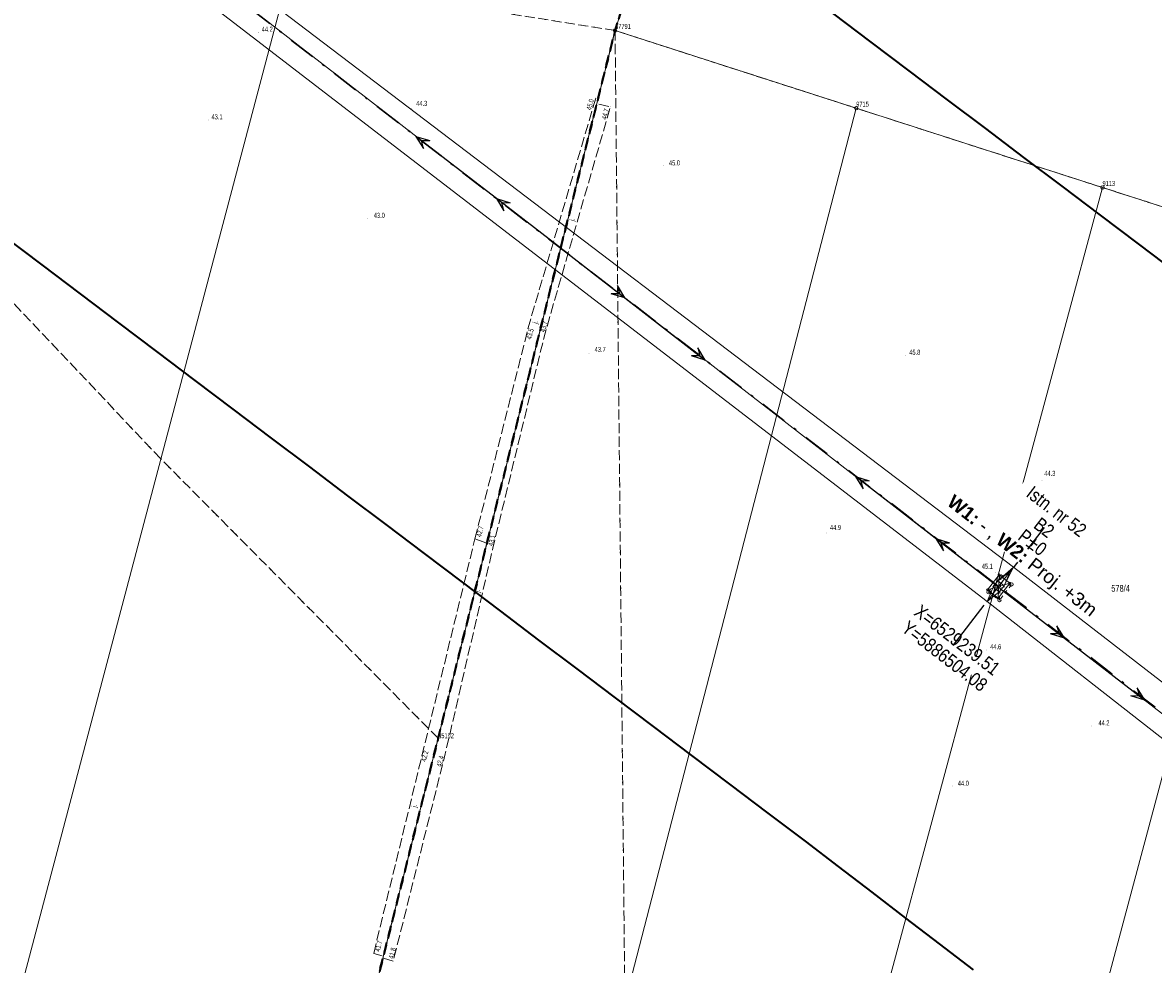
# Model space of a CAD drawing. Header units: metres. Extents: x 6524698 to 6533081, y 5883213 to 5896811.
# Tile 10 of 167: x 6529095 to 6529262, y 5886448 to 5886587. Entities that reach past the tile are written whole.
import ezdxf
from ezdxf.enums import TextEntityAlignment as Align

# ---------------------------------------------------------------- set-up
doc = ezdxf.new("R2010")
doc.units = ezdxf.units.M
doc.header["$MEASUREMENT"] = 0
for name, pattern in [('DASHDOT', [4, 2, -0.9, 0.2, -0.9]), ('mapa zasadnicza$0$1.5_0.5', [2, 1.5, -0.5]), ('mapa zasadnicza$0$1.5_1.0', [2.5, 1.5, -1]), ('mapa zasadnicza$0$219-500', [0]), ('mapa zasadnicza$0$egkk-500', [2, 1.5, -0.5]), ('mapa zasadnicza$0$egug-500', [1, 0.5, -0.5]), ('mapa zasadnicza$0$suep_wn_500', [0]), ('mapa zasadnicza$0$supp_500', [1, 0.5, -0.5])]:
    doc.linetypes.add(name, pattern=pattern)
doc.layers.get('0').update_dxf_attribs({"lineweight": 0})
doc.layers.add('@pomocnicza', color=3, linetype='Continuous', plot=False)
for name, color, linetype, lineweight in [('@Proj. słupy - blok', 1, 'Continuous', 15), ('@Proj. słupy - XY', 1, 'Continuous', 0), ('_proj_podwyz', 7, 'Continuous', 0), ('_trasa_kat_zalomu', 7, 'Continuous', 18), ('_trasa_os', 1, 'DASHDOT', 30), ('Sections span lengths and Marker Balls Plan', 7, 'Continuous', 0)]:
    doc.layers.add(name, color=color, linetype=linetype, lineweight=lineweight)
for name, color, linetype in [('@Proj. słupy - seria', 1, 'Continuous'), ('@Proj. słupy - wys.', 1, 'Continuous'), ('mapa zasadnicza$0$000 Inne (niezydentyfikowane)', 7, 'Continuous'), ('mapa zasadnicza$0$202-punkt graniczny', 7, 'Continuous'), ('mapa zasadnicza$0$202-punkt graniczny-Atr103', 7, 'Continuous'), ('mapa zasadnicza$0$203-punkt graniczny', 7, 'Continuous'), ('mapa zasadnicza$0$203-punkt graniczny-Atr104', 7, 'Continuous'), ('mapa zasadnicza$0$211-numer działki ewidencyjnej', 7, 'Continuous'), ('mapa zasadnicza$0$216-obręb ewidencyjny', 7, 'Continuous'), ('mapa zasadnicza$0$217-kontur klasyfikacyjny', 7, 'Continuous'), ('mapa zasadnicza$0$218-kontur użytku gruntowego', 7, 'Continuous'), ('mapa zasadnicza$0$219-działka ewidencyjna', 7, 'Continuous'), ('mapa zasadnicza$0$jezdnia', 7, 'Continuous'), ('mapa zasadnicza$0$jezdnia-Atr17', 7, 'Continuous'), ('mapa zasadnicza$0$pikieta naturalna', 7, 'Continuous'), ('mapa zasadnicza$0$pikieta naturalna-Atr2', 7, 'Continuous'), ('mapa zasadnicza$0$przewód elektroenergetyczny wysokiego napięcia', 7, 'Continuous'), ('mapa zasadnicza$0$słup przewodów napowietrznych', 7, 'Continuous')]:
    doc.layers.add(name, color=color, linetype=linetype)
doc.styles.add('mapa zasadnicza$0$STANDARD', font='Working1250', dxfattribs={"width": 0.75})
doc.styles.add('Opis', font='ARIALN.TTF')
doc.styles.add('Opis_slupy', font='ARIALN.TTF')
doc.styles.add('PLS_View', font='arial.ttf')
doc.dimstyles.new('Kat zalomu', dxfattribs={"dimtxt": 2.5, "dimasz": 5, "dimexe": 1.25, "dimexo": 0.625, "dimtad": 0, "dimtxsty": 'Opis_slupy', "dimcen": 2.5, "dimse1": 1, "dimse2": 1, "dimadec": 0, "dimazin": 0, "dimtfac": 1, "dimtmove": 0, "dimatfit": 3, "dimfxl": 1, "dimarcsym": 1})

# ---------------------------------------------------------------- blocks, each defined once
blk = doc.blocks.new('mapa zasadnicza$0$203')
at = {"linetype": 'Continuous', "lineweight": 0}
h = blk.add_hatch(color=0, dxfattribs=at)
edge = h.paths.add_edge_path()
edge.add_arc((0, 0), 0.045, 0, 360)
blk = doc.blocks.new('mapa zasadnicza$0$202')
at = {"color": 0, "linetype": 'Continuous', "lineweight": 0}
blk.add_circle((0, 0), 0.25, dxfattribs=at)
blk = doc.blocks.new('mapa zasadnicza$0$PW01')
at = {"linetype": 'Continuous', "lineweight": 13}
h = blk.add_hatch(color=0, dxfattribs=at)
edge = h.paths.add_edge_path()
edge.add_arc((0, 0), 0.045, 0, 360)
blk = doc.blocks.new('mapa zasadnicza$0$SM05')
at = {"color": 0, "linetype": 'Continuous', "lineweight": 13}
blk.add_circle((0, 0), 0.25, dxfattribs=at)
blk = doc.blocks.new('mapa zasadnicza$0$SUEP3')
at = {"color": 0, "linetype": 'Continuous'}
for p, q in [((0, 0), (12.003, 0)), ((12.003, 0), (10.003, 0.75)), ((10.003, 0.75), (11.003, 0)), ((12.003, 0), (10.003, -0.75)), ((11.003, 0), (10.003, -0.75)), ((12.003, 0), (27.003, 0)), ((27.003, 0), (25.003, 0.75)), ((25.003, 0.75), (26.003, 0)), ((27.003, 0), (25.003, -0.75)), ((26.003, 0), (25.003, -0.75))]:
    blk.add_line(p, q, dxfattribs=at)
blk = doc.blocks.new('*U2329')
at = {"layer": '@Proj. słupy - blok', "color": 0}
for centre, radius in [((0.31, 0.4), 0.05), ((1.65, 0.5), 0.15), ((-1.65, -0.5), 0.15)]:
    blk.add_circle(centre, radius, dxfattribs=at)
at = {"layer": '@Proj. słupy - seria', "color": 0, "insert": (6.73, 8.7), "char_height": 2, "attachment_point": 5, "rotation": 322.3096, "style": 'Opis', "bg_fill": 3, "box_fill_scale": 2.5, "bg_fill_color": 256, "bg_fill_transparency": 0}
blk.add_mtext_dynamic_manual_height_columns('B2', width=7, gutter_width=12.5, heights=[2.21], dxfattribs=at)
at = {"layer": '@Proj. słupy - XY', "color": 0, "linetype": 'Continuous', "insert": (-7.03, -9.1), "char_height": 2.5, "attachment_point": 5, "rotation": 322.3096, "style": 'Opis', "bg_fill": 3, "box_fill_scale": 1, "bg_fill_color": 256, "bg_fill_transparency": 0}
blk.add_mtext_dynamic_manual_height_columns('\\P', width=19.7098, gutter_width=5.34, heights=[5.63], dxfattribs=at)
at = {"layer": '@pomocnicza'}
for p, q in [((6.73, 8.7), (2.14, 2.77)), ((-6.73, -8.7), (-2.14, -2.77))]:
    blk.add_line(p, q, dxfattribs=at)
at = {"layer": '@Proj. słupy - blok', "color": 0}
for points in [[(1.65, 0.5), (0.06, 1.72), (-1.65, -0.5), (-0.06, -1.72)], [(0.81, 0.1), (-0.1, 0.81), (-0.81, -0.1), (0.1, -0.81)]]:
    blk.add_lwpolyline(points, close=True, dxfattribs=at)
for points in [[(1.65, 0.5), (-1.65, -0.5), (-0.06, -1.72), (0.06, 1.72)], [(2.2, 2.85), (-0.1, 0.81), (0.81, 0.1), (2.2, 2.85)], [(1.71, 2.22), (0.81, 0.1), (-0.1, 0.81), (1.71, 2.22)], [(0, 0), (1.71, 2.22), (2.2, 2.85)], [(0, 0), (-1.71, -2.22)], [(0.31, 0.4), (0.61, 0.79)], [(0.1, -0.81), (-1.71, -2.22), (-0.81, -0.1)]]:
    blk.add_lwpolyline(points, dxfattribs=at)
for centre, radius in [((0.06, 1.72), 0.15), ((1.71, 2.22), 0.05), ((2.2, 2.85), 0.05), ((-0.06, -1.72), 0.15), ((-1.71, -2.22), 0.05)]:
    blk.add_circle(centre, radius, dxfattribs=at)
at = {"layer": '@Proj. słupy - seria', "color": 0, "style": 'Opis'}
blk.add_attdef('STAN', text='', height=2, rotation=322.3096, dxfattribs=at).set_placement((8.56, 11.08), align=Align.MIDDLE_CENTER)
at = {"layer": '@Proj. słupy - wys.', "color": 0, "insert": (5.01, 6.49), "char_height": 2, "attachment_point": 5, "rotation": 322.3096, "style": 'Opis'}
blk.add_mtext_dynamic_manual_height_columns('\\pxqc;P%%P0', width=5.2482, gutter_width=12.5, heights=[-2.04], dxfattribs=at)
at = {"layer": '@Proj. słupy - XY', "color": 0, "linetype": 'Continuous', "style": 'Opis'}
for tag, p in [('X', (-6.11, -7.91)), ('Y', (-7.95, -10.29))]:
    blk.add_attdef(tag, text='', height=2, rotation=322.3096, dxfattribs=at).set_placement(p, align=Align.MIDDLE_CENTER)
blk = doc.blocks.new('*D2404')
at = {"layer": '_trasa_kat_zalomu', "color": 0, "lineweight": -2}
for start, end in [(71.2952, 127.5496), (350.1158, 50.9168)]:
    blk.add_arc((6529433.53, 5886354.18), 19.46, start, end, dxfattribs=at)
at = {"layer": '_trasa_kat_zalomu', "color": 0}
for points in [[(6529421.08, 5886370.2), (6529422.26, 5886369.02), (6529418.13, 5886366.08)], [(6529451.91, 5886351.08), (6529453.5, 5886350.59), (6529451.22, 5886346.06)]]:
    blk.add_solid(points, dxfattribs=at)
at = {"layer": 'Defpoints', "color": 0}
for p in [(6529239.51, 5886504.08), (6529450.21, 5886364.2), (6529433.53, 5886354.18), (6529433.53, 5886354.18), (6529644.25, 5886257.51)]:
    blk.add_point(p, dxfattribs=at)
at = {"layer": '_trasa_kat_zalomu', "color": 0, "insert": (6529442.94, 5886371.22), "char_height": 2.5, "attachment_point": 5, "rotation": 331.106, "style": 'Opis_slupy'}
blk.add_mtext('168%%D', dxfattribs=at)
blk = doc.blocks.new('*D2405')
at = {"layer": '_trasa_kat_zalomu', "color": 0, "lineweight": -2}
for start, end in [(26.7639, 56.6642), (336.8246, 6.7249)]:
    blk.add_arc((6529019.86, 5886673.79), 19.79, start, end, dxfattribs=at)
at = {"layer": '_trasa_kat_zalomu', "color": 0}
for points in [[(6529031.1, 5886691.07), (6529030.37, 5886689.57), (6529026.25, 5886692.52)], [(6529037.34, 5886666.42), (6529038.77, 5886665.58), (6529035.52, 5886661.69)]]:
    blk.add_solid(points, dxfattribs=at)
at = {"layer": 'Defpoints', "color": 0}
for p in [(6529068.1, 5886815.32), (6529036.09, 5886685.11), (6529019.86, 5886673.79), (6529019.86, 5886673.79), (6529239.51, 5886504.08)]:
    blk.add_point(p, dxfattribs=at)
at = {"layer": '_trasa_kat_zalomu', "color": 0, "insert": (6529038.81, 5886679.49), "char_height": 2.5, "attachment_point": 5, "rotation": 286.7444, "style": 'Opis_slupy'}
blk.add_mtext('109%%d', dxfattribs=at)

msp = doc.modelspace()

# ---------------------------------------------------------------- linework, layer by layer
at = {"layer": '_trasa_os', "linetype": 'DASHDOT', "ltscale": 2}
msp.add_lwpolyline([(6529644.25, 5886257.506), (6529433.531, 5886354.176), (6529239.51, 5886504.082), (6529019.862, 5886673.787), (6529068.099, 5886815.315), (6529070.952, 5887003.68), (6529033.32, 5887240.317), (6528980.372, 5887573.115), (6528926.767, 5887910.52), (6528871.358, 5888257.413), (6528824.236, 5888552.869), (6528805.439, 5888820.887), (6528782.648, 5889143.114), (6528759.048, 5889475.999)], dxfattribs=at)
at = {"layer": 'mapa zasadnicza$0$000 Inne (niezydentyfikowane)', "color": 7, "linetype": 'Continuous', "lineweight": 35, "flags": 128}
for points in [[(6529214.99, 5886588.748), (6529220.631, 5886584.487), (6529226.273, 5886580.226), (6529231.914, 5886575.965), (6529237.555, 5886571.704), (6529243.197, 5886567.443), (6529248.838, 5886563.182), (6529254.48, 5886558.921), (6529260.121, 5886554.66), (6529265.763, 5886550.399)], [(6529235.783, 5886447.466), (6529230.801, 5886451.281), (6529225.818, 5886455.096), (6529220.836, 5886458.911), (6529215.854, 5886462.726), (6529211.002, 5886466.441), (6529205.492, 5886470.602), (6529199.85, 5886474.863), (6529194.209, 5886479.124), (6529188.568, 5886483.385), (6529182.926, 5886487.646), (6529177.285, 5886491.907), (6529171.643, 5886496.168), (6529166.002, 5886500.429), (6529160.361, 5886504.69), (6529154.719, 5886508.951), (6529149.078, 5886513.212), (6529143.436, 5886517.473), (6529137.795, 5886521.734), (6529132.153, 5886525.995), (6529126.512, 5886530.256), (6529120.871, 5886534.517), (6529115.229, 5886538.778), (6529109.588, 5886543.039), (6529103.946, 5886547.3), (6529098.305, 5886551.561), (6529092.664, 5886555.822)]]:
    msp.add_lwpolyline(points, dxfattribs=at)
at = {"layer": 'mapa zasadnicza$0$216-obręb ewidencyjny', "color": 7, "linetype": 'mapa zasadnicza$0$1.5_1.0', "lineweight": 35, "flags": 128}
for points in [[(6528303.37, 5885049.22), (6528320.19, 5885039.62), (6528338.23, 5885024.79), (6528352.17, 5885015.38), (6528392.05, 5884988.47), (6528415.8, 5884972.26), (6528435.19, 5884960.38), (6528444.69, 5884948.19), (6528465.63, 5884932.94), (6528465.44, 5884918.9), (6528709.45, 5884735.5), (6528709.85, 5884736.99), (6528739.27, 5884853.86), (6528744.47, 5884874.5), (6528806.08, 5885120.41), (6528807.46, 5885125.4), (6528869.24, 5885370.86), (6528871.52, 5885379.23), (6528887.59, 5885437.6), (6528890.77, 5885449.17), (6528926, 5885568.38), (6528974.41, 5885749.69), (6529025.21, 5885958.42), (6529039.6, 5886018.39), (6529059.52, 5886107.69), (6529060.61, 5886112.57), (6529062.91, 5886122.9), (6529064.3, 5886127.7), (6529092.32, 5886224.97), (6529095.27, 5886236.71), (6529098.1, 5886248), (6529156.76, 5886481.66), (6529182.88, 5886586.19), (6529191.96, 5886615.74), (6529200.39, 5886660.86), (6529220.71, 5886727.34), (6529222.82, 5886733.43), (6529222.92, 5886790.76), (6529260.25, 5886952.44), (6529264.63, 5886976.51), (6529282.32, 5887033.97), (6529290.57, 5887057.23), (6529292.77, 5887095.61), (6529299.5, 5887116.54), (6529303.02, 5887126.11), (6529323.1, 5887204.71), (6529300.1, 5887247.3), (6529294.33, 5887253.59), (6529295.74, 5887344.56), (6529295.89, 5887348.38), (6529296.28, 5887374.9), (6529315.22, 5887418.55), (6529321.72, 5887480.33), (6529320.57, 5887503.67), (6529312.34, 5887533.26), (6529296.91, 5887588.72), (6529289.52, 5887663.25), (6529282.79, 5887731.14), (6529262.28, 5887731.31), (6529166.14, 5887721.78), (6529109.21, 5887715.92), (6529031.01, 5887709.01), (6529019.26, 5887707.89), (6528952.56, 5887701.57), (6528918.8, 5887790.89), (6528879.99, 5887896.72), (6528866.81, 5887934.63), (6528850.06, 5887982.04), (6528826.58, 5888045.33), (6528812.94, 5888083.84), (6528788.71, 5888147.82), (6528766.6, 5888207.14), (6528741.09, 5888278.42), (6528713.34, 5888354.12), (6528704.85, 5888377.17), (6528681.51, 5888445.9), (6528675.5, 5888460.67), (6528657.02, 5888506.94), (6528643.54, 5888542.38), (6528612.6, 5888606.5), (6528572.89, 5888682.85), (6528554.61, 5888714.22), (6528550.89, 5888720.89), (6528546.56, 5888728.63), (6528540.29, 5888749.47), (6528539.84, 5888759.55), (6528538.55, 5888788.67), (6528537.21, 5888800.87), (6528534.18, 5888828.64), (6528521.9, 5888874.59), (6528517.9, 5888889.57), (6528514.32, 5888935.53), (6528513.62, 5888944.51), (6528513.44, 5888948.22), (6528497.03, 5888999.3), (6528487.24, 5889042.5), (6528479.5, 5889060.26), (6528476.98, 5889088.52), (6528462.62, 5889141.48), (6528437.2, 5889208.11), (6528427.12, 5889249.1), (6528426.72, 5889250.74), (6528417.63, 5889287.69), (6528406.48, 5889321.22), (6528402.97, 5889333.92), (6528393.7, 5889357.37), (6528374.9, 5889392.75), (6528320.3, 5889498.78), (6528319.49, 5889494.06), (6528315.49, 5889501.75), (6528293.69, 5889548.36), (6528289.3, 5889557.06), (6528219.86, 5889705.13), (6528203.76, 5889751.35), (6528194.07, 5889776.62), (6528178.59, 5889821.74), (6528144.14, 5889918.51), (6528087.43, 5890069.91), (6528086.27, 5890073.01), (6528069.52, 5890117.74), (6528068.35, 5890122.94), (6528015.06, 5890276.2), (6528002.77, 5890340.12), (6527996.61, 5890364.36), (6527918.86, 5890538.44), (6527894.74, 5890596), (6527831.96, 5890559.17), (6527781.71, 5890531.45), (6527701.79, 5890487.35), (6527628.31, 5890449.47), (6527548.32, 5890411.76), (6527469.9, 5890380.85), (6527391.42, 5890349.92), (6527355.64, 5890331.57), (6527338.23, 5890321.73), (6527321.27, 5890314.22), (6527313.38, 5890308.14), (6527288.1, 5890288.63), (6527273.45, 5890274.12), (6527241.28, 5890253.87), (6527220.83, 5890245.22), (6527165.07, 5890215.69), (6527077.89, 5890166.68), (6527057.31, 5890152.25), (6527045.63, 5890148.55), (6527008.52, 5890134.26), (6526988.84, 5890116.67), (6526981, 5890111.26), (6526971.01, 5890104.38), (6526952.34, 5890094.44), (6526909.87, 5890084.83), (6526890.35, 5890080.91), (6526812.21, 5890083.05), (6526792.43, 5890086.11), (6526758.07, 5890090.77), (6526757.09, 5890094.4), (6526749.57, 5890095.95), (6526742.25, 5890097.45), (6526740.34, 5890097.85), (6526735.76, 5890098.07), (6526728.64, 5890098.03), (6526722.43, 5890098.71), (6526592.18, 5890129.32), (6526575.25, 5890133.06), (6526573.45, 5890132.21), (6526504.81, 5890011.82), (6526498.38, 5890001.32), (6526450.82, 5889923.75), (6526420.35, 5889876.56), (6526411.53, 5889862.91), (6526388.88, 5889824.55), (6526365.09, 5889786.81), (6526341.54, 5889745.42), (6526322.12, 5889709.53), (6526299.72, 5889678.46), (6526281.16, 5889635.52), (6526275.36, 5889608.56), (6526260.85, 5889553.37), (6526260.44, 5889544.19), (6526259.14, 5889502.93), (6526261.74, 5889493.66), (6526254.11, 5889462.89), (6526253.07, 5889459.21), (6526242.11, 5889436.4), (6526240.9, 5889433.4), (6526238.06, 5889420.56), (6526234.58, 5889404.82), (6526230.53, 5889381.66), (6526215.12, 5889335.06), (6526209.51, 5889327.34), (6526203.18, 5889319.69), (6526193.05, 5889307.44), (6526183.47, 5889295.83), (6526173.24, 5889283.42), (6526171.38, 5889271.95), (6526170.8, 5889268.87), (6526173.59, 5889236.65), (6526172.37, 5889219.4), (6526171.12, 5889203.31), (6526160.39, 5889165.34), (6526158.7, 5889157.93), (6526155.92, 5889148.67), (6526145.07, 5889104.25), (6526136.74, 5889068.22), (6526126.54, 5889028.53), (6526125.42, 5889024.1), (6526106.98, 5888945.09), (6526092.2, 5888875.3), (6526089.86, 5888864.25), (6526088.13, 5888856.09), (6526074.67, 5888792.55), (6526053.98, 5888724.15), (6526037.27, 5888680.97), (6526018.87, 5888602.55), (6526017.84, 5888598.66), (6526013.87, 5888581.88), (6526006.91, 5888552.43), (6525999.77, 5888522.16), (6525997.18, 5888508.24), (6525965.43, 5888376.64), (6525920.17, 5888195.14), (6525898.15, 5888106.3), (6525892.22, 5888082.37), (6525824.01, 5888097.35), (6525779.41, 5888107.91), (6525729.76, 5888119.66), (6525723.9, 5888092.12), (6525717.96, 5888069.83), (6525708.69, 5888031.16), (6525707.44, 5888026.27), (6525684.97, 5887955.81), (6525668.86, 5887926.95), (6525650.39, 5887893.86), (6525645.34, 5887877.02), (6525632.33, 5887838.12), (6525588.06, 5887736.62), (6525567.77, 5887689.8), (6525539.5, 5887624.6), (6525535.54, 5887615.4), (6525496.64, 5887526.28), (6525469.79, 5887459.76), (6525449.79, 5887410.24), (6525436.37, 5887377.16), (6525416.54, 5887328.38), (6525400.14, 5887287.76), (6525397.82, 5887282.31), (6525357.88, 5887181.79), (6525337.95, 5887136.46), (6525309.72, 5887065.72), (6525303.99, 5887048.86), (6525292.71, 5887015.66), (6525292.03, 5887013.68), (6525295.71, 5887012.48), (6525393.63, 5886982.02), (6525436.72, 5886969.99), (6525475.57, 5886959.15), (6525492.98, 5886956.11), (6525499.92, 5886954.9), (6525553.04, 5886947.63), (6525556.8, 5886947.12), (6525575.8, 5886944.52), (6525648.96, 5886935.05), (6525700.18, 5886920.83), (6525705.66, 5886920.35), (6525754.61, 5886916.46), (6525783.22, 5886917.37), (6525788.91, 5886917.98), (6525823.91, 5886921.7), (6525857.13, 5886925.05), (6525870.29, 5886926.28), (6525871.77, 5886926.42), (6525905.03, 5886929.56), (6525909.53, 5886929.92), (6525920.2, 5886930.77), (6525939.16, 5886932.29), (6525978.37, 5886930.74), (6525981.07, 5886930.63), (6525983.12, 5886930.48), (6526059, 5886924.97), (6526061.69, 5886925.15), (6526072.91, 5886925.89), (6526078.55, 5886926.27), (6526112.26, 5886928.5), (6526158.51, 5886931.36), (6526197.11, 5886930.97), (6526216.93, 5886924.75), (6526270.07, 5886913.54), (6526272.57, 5886913.01), (6526273.33, 5886912.82), (6526323.76, 5886899.95), (6526417.31, 5886870.61), (6526416.51, 5886867.45), (6526398.65, 5886797.95), (6526389.44, 5886747.58), (6526374.78, 5886704.65), (6526373.42, 5886699.3), (6526372.62, 5886696.15), (6526368.41, 5886679.56), (6526358.03, 5886638.68), (6526335.66, 5886547.46), (6526327.03, 5886512.25), (6526325.59, 5886506.38), (6526319.45, 5886481.31), (6526262.43, 5886255.1), (6526247.51, 5886197.09), (6526210.82, 5886129.19), (6526125.23, 5885954.64), (6526131.1, 5885941.89), (6526083.28, 5885856.13), (6526080.33, 5885850.83), (6526106.53, 5885828.9), (6526128.86, 5885807.19), (6526151.36, 5885785.32), (6526170.05, 5885764.86), (6526198.17, 5885734.09), (6526201, 5885729.87), (6526175.56, 5885692.72), (6526227.73, 5885641.53), (6526271.29, 5885598.78), (6526273, 5885597.09), (6526302.11, 5885568.53), (6526316.43, 5885554.47), (6526322.38, 5885548.63), (6526290.64, 5885486.19), (6526263.4, 5885432.62), (6526247.38, 5885401.19), (6526244.36, 5885395.27), (6526237.6, 5885382.01), (6526227.84, 5885362.86), (6526248.41, 5885344.13), (6526259.4, 5885334.11), (6526304.93, 5885298.77), (6526313.27, 5885292.3), (6526318.23, 5885288.46), (6526321.6, 5885285.83), (6526325.46, 5885282.83), (6526325.17, 5885281.22), (6526338.74, 5885260.21), (6526360.57, 5885232.43), (6526363.74, 5885228.38), (6526377.76, 5885210.54), (6526382.65, 5885204.32), (6526422.71, 5885162.76), (6526481.21, 5885090.92), (6526497.3, 5885066.7), (6526513.19, 5885047.89), (6526516.91, 5885049.29), (6526524.94, 5885052.3), (6526533.62, 5885042), (6526536.24, 5885038.9), (6526540.69, 5885033.62), (6526545.95, 5885027.38), (6526549.33, 5885023.37), (6526550.65, 5885027.15), (6526573.21, 5885076.62), (6526587.94, 5885108.93), (6526590.96, 5885115.55), (6526594.72, 5885123.8), (6526595.22, 5885124.89), (6526595.84, 5885126.22), (6526599.05, 5885133.28), (6526599.46, 5885134.19), (6526600.38, 5885136.19), (6526609.81, 5885156.89), (6526614.13, 5885166.32), (6526615.59, 5885170.96), (6526615.92, 5885173.06), (6526626.56, 5885204.78), (6526635.59, 5885225.49), (6526643.47, 5885243.6), (6526662.24, 5885286.52), (6526663.96, 5885290.45), (6526689.69, 5885347.86), (6526693.01, 5885355.29), (6526709.38, 5885391.8), (6526720.67, 5885416.98), (6526720.09, 5885430.57), (6526719.04, 5885455.52), (6526720.97, 5885465.66), (6526690.6, 5885542.54), (6526706, 5885557.89), (6526747.06, 5885585.88), (6526724.66, 5885597.94), (6526873.96, 5885657.74), (6526876.06, 5885655.62), (6526884.84, 5885650.75), (6526955.49, 5885630.53), (6526988.95, 5885673.38), (6527034.95, 5885662.24), (6527038.45, 5885661.39), (6527055.52, 5885657.39), (6527093.39, 5885649.85), (6527138.37, 5885639.19), (6527183.37, 5885628.52), (6527207.39, 5885622.46), (6527214.61, 5885620.77), (6527302.63, 5885600.17), (6527306.92, 5885598.88), (6527379.24, 5885579.7), (6527386.89, 5885577.68), (6527422.41, 5885568.61), (6527458.81, 5885559.31), (6527463.19, 5885558.23), (6527499.51, 5885549.27), (6527531.05, 5885541.49), (6527616.9, 5885520.3), (6527646.83, 5885512.66), (6527664.1, 5885508.41), (6527696.34, 5885502.3), (6527728.57, 5885496.19), (6527760.81, 5885490.08), (6527773.75, 5885487.95), (6527870.05, 5885472.17), (6527894.7, 5885468.91), (6527908.02, 5885468.31), (6527952.41, 5885466.32), (6527998.14, 5885462.8), (6528060.58, 5885458.01), (6528166.05, 5885444.7), (6528202.53, 5885448.02), (6528205.37, 5885425.22), (6528203.73, 5885274.14), (6528201.64, 5885179.56), (6528201.44, 5885172.38), (6528202.41, 5885123.66), (6528202.41, 5885120.11), (6528202.52, 5885118.87), (6528207.04, 5885116.2), (6528235.91, 5885098.61), (6528250.23, 5885084.2), (6528275.71, 5885072.67), (6528286.02, 5885062.42), (6528291.09, 5885053.61)], [(6531933.62, 5883216.64), (6531976.06, 5883225.79), (6532001.39, 5883243.46), (6532076.02, 5883295.51), (6532087.53, 5883303.54), (6532095.59, 5883303.58), (6532099.34, 5883303.6), (6532185.46, 5883303.98), (6532230.55, 5883304.18), (6532261.33, 5883261.03), (6532263.43, 5883258.31), (6532267.19, 5883267.88), (6532268.95, 5883277.38), (6532274.6, 5883287.62), (6532292.54, 5883323.06), (6532300.16, 5883330.42), (6532311.36, 5883346.7), (6532319.92, 5883363.1), (6532337.16, 5883389.14), (6532356.42, 5883433.15), (6532359.82, 5883473.8), (6532352.26, 5883494.98), (6532351.08, 5883496.49), (6532352.93, 5883500.6), (6532345.95, 5883503.36), (6532268.26, 5883525.05), (6532164.33, 5883566.41), (6532101.82, 5883597.33), (6532009.29, 5883647.91), (6532072.58, 5883756.21), (6532101.37, 5883805.46), (6532107.03, 5883815.15), (6532114.59, 5883828.15), (6532127.21, 5883849.82), (6532137.71, 5883867.86), (6532153.02, 5883894.16), (6532207.53, 5883987.81), (6532309.76, 5884159.89), (6532311.14, 5884162.3), (6531952.09, 5884287.71), (6531823.7, 5884327.08), (6531817.53, 5884331.28), (6531860.44, 5884386.69), (6531941.79, 5884485.36), (6532045.84, 5884559.25), (6532074.09, 5884580.64), (6532134.43, 5884623.26), (6532317.26, 5884588.31), (6532459.58, 5884544.15), (6532461.18, 5884543.92), (6532628.64, 5884471.87), (6532651.22, 5884505.85), (6532722.14, 5884453.37), (6532728.56, 5884465.13), (6532758.69, 5884518.28), (6532782.56, 5884560.42), (6532784.61, 5884564.04), (6532789.04, 5884571.87), (6532818.9, 5884624.88), (6532847.96, 5884676.47), (6532867.58, 5884710.9), (6532869.61, 5884714.46), (6532874.3, 5884722.69), (6532877.03, 5884727.52), (6532884.88, 5884741.46), (6532903.81, 5884775.06), (6532906.78, 5884780.34), (6532936.96, 5884832.21), (6532944.93, 5884846.23), (6532951.1, 5884857.1), (6532957.28, 5884867.96), (6532963.45, 5884878.83), (6532967.14, 5884886.46), (6532960.61, 5884903.37), (6532957.98, 5884909.31), (6532945.64, 5884941.36), (6532926.72, 5884974.91), (6532922.25, 5884984.41), (6532839.08, 5885020.25), (6532816.79, 5885034.2), (6532754.46, 5885061.95), (6532706.44, 5885075.18), (6532732.64, 5885096.03), (6532783.97, 5885136.84), (6532736.71, 5885167.12), (6532658.3, 5885217.33), (6532640.53, 5885228.35), (6532568.87, 5885272.78), (6532479.64, 5885363.38), (6532445.55, 5885446.72), (6532465.5, 5885477.16), (6532482.19, 5885500.94), (6532503.22, 5885530.9), (6532509.68, 5885536.03), (6532587.54, 5885608.05), (6532648.19, 5885641.63), (6532687.67, 5885661.59), (6532724.99, 5885671.05), (6532754.41, 5885688.72), (6532811.08, 5885704.18), (6532860.94, 5885706.98), (6532887.3, 5885714.93), (6532916.52, 5885721.49), (6532914.09, 5885725.85), (6532879.93, 5885787.36), (6532877.52, 5885791.77), (6532891.62, 5885794.66), (6532897.1, 5885797.48), (6532900.56, 5885802.42), (6532900.59, 5885813.65), (6532899.89, 5885816.32), (6532921.82, 5885828.27), (6532935.52, 5885829.37), (6532943.28, 5885825.54), (6532951.46, 5885820.23), (6532956.94, 5885815.35), (6532971.05, 5885802.83), (6532984.99, 5885799.05), (6533005.63, 5885802.55), (6533007.35, 5885843.35), (6533006.5, 5885853.49), (6533011.91, 5885868.92), (6533014.95, 5885877.6), (6533008.77, 5885898.31), (6532988.7, 5885911.36), (6532964.9, 5885935.89), (6532964.75, 5885936.1), (6532947.99, 5885961.39), (6532940.55, 5885987.29), (6532937.57, 5885997.73), (6532942.62, 5886016.63), (6532929.33, 5886033.78), (6532927.41, 5886043.27), (6532925.41, 5886053.13), (6532934.66, 5886060.15), (6532965.06, 5886063.74), (6532983.27, 5886075.76), (6533002.38, 5886076.34), (6533037.57, 5886106.52), (6533047.03, 5886124.1), (6533050.38, 5886130.34), (6533070.4, 5886142.19), (6533080.8, 5886163.7), (6533080.82, 5886171.93), (6533060.23, 5886171.79), (6533047.79, 5886186.26), (6533009.21, 5886186.39), (6533007.12, 5886192.07), (6532997.62, 5886203.61), (6532954.28, 5886217.15), (6532948.52, 5886221.01), (6532904.76, 5886250.41), (6532884.83, 5886256.76), (6532880.52, 5886257.13), (6532876.96, 5886257.43), (6532870.15, 5886289.36), (6532850.58, 5886303.87), (6532839.28, 5886312.26), (6532820.36, 5886311.03), (6532811.72, 5886319.86), (6532806.9, 5886329.4), (6532805.42, 5886332.32), (6532804.75, 5886361.66), (6532800.39, 5886362.9), (6532792.04, 5886365.27), (6532776.26, 5886363.4), (6532769.97, 5886365.56), (6532741.09, 5886375.46), (6532739.94, 5886379.01), (6532738.65, 5886383.01), (6532775.56, 5886419.05), (6532777.15, 5886426.08), (6532766.08, 5886435.97), (6532722.47, 5886446.79), (6532700.81, 5886441.96), (6532673.69, 5886435.71), (6532661.77, 5886433.25), (6532581.58, 5886416.66), (6532571.86, 5886402.68), (6532554.64, 5886403.34), (6532537.35, 5886397.91), (6532519.64, 5886402.97), (6532500.01, 5886409.78), (6532484.79, 5886419.01), (6532466.46, 5886421.38), (6532433.34, 5886428.43), (6532407.66, 5886480.3), (6532405.32, 5886483.18), (6532398.67, 5886499.34), (6532379.54, 5886537.75), (6532361.76, 5886573.46), (6532345.6, 5886604.74), (6532318.81, 5886594.39), (6532300.45, 5886586.14), (6532293.74, 5886576.76), (6532266.73, 5886553.94), (6532251.51, 5886545.95), (6532239.16, 5886544.44), (6532219.8, 5886544.19), (6532224.14, 5886536.11), (6532228.84, 5886532.48), (6532240.98, 5886528.14), (6532259.61, 5886528.81), (6532260.32, 5886524.02), (6532252.56, 5886518.68), (6532243.82, 5886514.13), (6532228.91, 5886503.78), (6532201.73, 5886479.38), (6532192.9, 5886467.4), (6532185.02, 5886453.02), (6532172.62, 5886435.4), (6532170.41, 5886428.38), (6532167.23, 5886422.16), (6532158.18, 5886414.72), (6532135.43, 5886400.29), (6532130.11, 5886397.89), (6532108.51, 5886388.25), (6532102.08, 5886386.69), (6532068.97, 5886391.56), (6532069.56, 5886410.32), (6532024.55, 5886426.6), (6532021.4, 5886427.77), (6532003.16, 5886446.56), (6531983.26, 5886452.06), (6531970.95, 5886463.9), (6531935.41, 5886478.94), (6531887.79, 5886499.08), (6531884.76, 5886500.37), (6531825.18, 5886492.85), (6531784.57, 5886508.06), (6531762.12, 5886566.68), (6531750.78, 5886596.2), (6531743.5, 5886615.13), (6531708.31, 5886697.3), (6531688.12, 5886737.66), (6531682, 5886749.9), (6531673.03, 5886758.3), (6531630.44, 5886845.29), (6531609.4, 5886884.8), (6531594.7, 5886911.16), (6531583.97, 5886930.36), (6531519.63, 5886900.23), (6531460.85, 5886863.62), (6531429.58, 5886909.28), (6531395.54, 5886955.1), (6531394.63, 5886956.87), (6531343.91, 5887056.34), (6531352.67, 5887117.47), (6531343.6, 5887174.81), (6531346.91, 5887194.69), (6531308.31, 5887272.93), (6531282.4, 5887302.68), (6531265.17, 5887348.77), (6531246.08, 5887374.03), (6531211.23, 5887408.48), (6531201.2, 5887421.31), (6531188.5, 5887437.53), (6531171.84, 5887459.03), (6531168.41, 5887478.3), (6531207.23, 5887488.8), (6531188.08, 5887522.57), (6531145.35, 5887575.75), (6531136.4, 5887570.35), (6531129.4, 5887615.74), (6531138.13, 5887632.81), (6531149.52, 5887650.8), (6531156.15, 5887666.25), (6531157.26, 5887673.69), (6531155, 5887685.44), (6531150.86, 5887696.06), (6531148.84, 5887702.72), (6531147.23, 5887707.6), (6531146.63, 5887712.85), (6531146.37, 5887720.59), (6531147.61, 5887734.8), (6531148.91, 5887749.21), (6531150.34, 5887764.25), (6531163.6, 5887831.49), (6531175.6, 5887857.09), (6531172.35, 5887861.18), (6531157.91, 5887878.61), (6531089.96, 5887870.11), (6531029.51, 5887862.54), (6531028.05, 5887862.36), (6530941.55, 5887857.17), (6530878, 5887853.36), (6530851.75, 5887851.79), (6530847.34, 5887851.53), (6530816.4, 5887849.69), (6530753.72, 5887845.97), (6530699.77, 5887842.77), (6530689.94, 5887841.95), (6530626.35, 5887836.71), (6530569.25, 5887832), (6530563.57, 5887831.54), (6530501.5, 5887826.49), (6530435.15, 5887821.09), (6530434.17, 5887821.11), (6530425.85, 5887820.62), (6530429.5, 5887800.32), (6530452.16, 5887659), (6530455.94, 5887633.47), (6530472.76, 5887520.14), (6530469.62, 5887519.59), (6530435.08, 5887515.31), (6530390.63, 5887509.81), (6530342.75, 5887503.87), (6530294.87, 5887497.94), (6530035.48, 5887465.82), (6530037.77, 5887311.55), (6530037.96, 5887271.18), (6529917.79, 5887263.83), (6529836.5, 5887258.86), (6529751.62, 5887253.65), (6529620.4, 5887245.61), (6529619.06, 5887245.53), (6529604.22, 5887244.37), (6529607.85, 5887282.19), (6529460.65, 5887265.28), (6529300.1, 5887247.3), (6529323.1, 5887204.71), (6529303.02, 5887126.11), (6529299.5, 5887116.54), (6529292.77, 5887095.61), (6529290.57, 5887057.23), (6529282.32, 5887033.97), (6529264.63, 5886976.51), (6529260.25, 5886952.44), (6529222.92, 5886790.76), (6529222.82, 5886733.43), (6529220.71, 5886727.34), (6529200.39, 5886660.86), (6529191.96, 5886615.74), (6529182.88, 5886586.19), (6529156.76, 5886481.66), (6529098.1, 5886248), (6529095.27, 5886236.71), (6529092.32, 5886224.97), (6529064.3, 5886127.7), (6529062.91, 5886122.9), (6529060.61, 5886112.57), (6529059.52, 5886107.69), (6529039.6, 5886018.39), (6529025.21, 5885958.42), (6528974.41, 5885749.69), (6528926, 5885568.38), (6528890.77, 5885449.17), (6528887.59, 5885437.6), (6528871.52, 5885379.23), (6528869.24, 5885370.86), (6528807.46, 5885125.4), (6528806.08, 5885120.41), (6528744.47, 5884874.5), (6528739.27, 5884853.86), (6528709.85, 5884736.99), (6528709.45, 5884735.5), (6528706.18, 5884724.21), (6528730.3, 5884708.13), (6528733.27, 5884706.14), (6528748.8, 5884695.79), (6528786.39, 5884676.5), (6528872.06, 5884634.67), (6528945.49, 5884600.08), (6528985.49, 5884581.87), (6529032.35, 5884560.53), (6529049.91, 5884552.53), (6529073.23, 5884542.41), (6529144.83, 5884511.32), (6529192.54, 5884490.87), (6529296.75, 5884448.5), (6529327.13, 5884441.53), (6529353.01, 5884428.52), (6529368.44, 5884424.36), (6529396.16, 5884435.33), (6529443.93, 5884463.99), (6529471.09, 5884468.57), (6529491.42, 5884476.87), (6529502.21, 5884481.62), (6529509.93, 5884478.63), (6529529.06, 5884465.69), (6529537.84, 5884456.73), (6529547.45, 5884452.42), (6529559.79, 5884443.85), (6529560.85, 5884443.18), (6529567.88, 5884434.3), (6529577.11, 5884428.67), (6529584.08, 5884424.47), (6529588.89, 5884420.68), (6529594.31, 5884413.13), (6529605.31, 5884398.18), (6529623.6, 5884387.56), (6529629.54, 5884382.61), (6529639.57, 5884375.55), (6529661.37, 5884342.94), (6529677.3, 5884332.26), (6529724.02, 5884319.36), (6529746.24, 5884317.72), (6529750.42, 5884315.79), (6529759.42, 5884307.71), (6529762.56, 5884305.3), (6529768.46, 5884300.8), (6529781.09, 5884298.48), (6529820.08, 5884298.3), (6529833.32, 5884298.54), (6529846.48, 5884297.93), (6529871.64, 5884289.34), (6529874.37, 5884290.81), (6529900.13, 5884282.17), (6529920.58, 5884275.84), (6529982.71, 5884264.8), (6530025.92, 5884262.44), (6530094.65, 5884255.13), (6530111.93, 5884251.21), (6530113.34, 5884249.86), (6530125.41, 5884207.71), (6530139.1, 5884119.35), (6530160.8, 5884044.22), (6530159.45, 5884041.61), (6530169.03, 5884004.99), (6530226.78, 5883933.99), (6530232.84, 5883929.17), (6530318.08, 5883861.25), (6530342.58, 5883843.3), (6530416.62, 5883797.45), (6530430.51, 5883791.03), (6530451.6, 5883780.52), (6530479.85, 5883768.22), (6530546.3, 5883739.28), (6530600.27, 5883715.77), (6530710.67, 5883676.61), (6530721.69, 5883674.3), (6530801.44, 5883711.81), (6530842.89, 5883741.88), (6530854.84, 5883752.63), (6530904.25, 5883847.06), (6530907.96, 5883854.15), (6530933.82, 5883903.55), (6530953.86, 5883941.84), (6530958.93, 5883951.53), (6531019.53, 5884067.34), (6531125.06, 5884014.95), (6531127.92, 5884013.5), (6531150.72, 5884001.42), (6531162.69, 5883998.51), (6531168.35, 5883993.07), (6531172.13, 5883989.48), (6531217.11, 5883967.19), (6531231.97, 5883959.79), (6531239.2, 5883956.14), (6531240.85, 5883955.19), (6531311.29, 5883916.34), (6531324.51, 5883910.78), (6531335.6, 5883900.14), (6531345.33, 5883901.71), (6531403.8, 5883872.94), (6531407.06, 5883802.39), (6531405.41, 5883796.62), (6531393.4, 5883761.35), (6531387.77, 5883751.38), (6531379.93, 5883734.96), (6531357.01, 5883697.45), (6531329.8, 5883658.58), (6531295.54, 5883614.95), (6531245.7, 5883571.22), (6531238.9, 5883565.56), (6531232.8, 5883560.48), (6531157.18, 5883508.94), (6531134.5, 5883495.42), (6531107.06, 5883482.14), (6531125.68, 5883476.35), (6531171.39, 5883505.7), (6531274.28, 5883471.83), (6531388.96, 5883434.18), (6531456.73, 5883411.96), (6531481.5, 5883403.82), (6531491.5, 5883400.54), (6531513.73, 5883393.23), (6531521.66, 5883390.63), (6531532.73, 5883383.07), (6531551.14, 5883370.51), (6531632.53, 5883314.95), (6531679.45, 5883282.93), (6531686.85, 5883280.64), (6531801.85, 5883245.6), (6531854.25, 5883230.14), (6531893.58, 5883218.69), (6531914.67, 5883212.56)]]:
    msp.add_lwpolyline(points, close=True, dxfattribs=at)
at = {"layer": 'mapa zasadnicza$0$217-kontur klasyfikacyjny', "color": 92, "linetype": 'mapa zasadnicza$0$egkk-500', "lineweight": 18, "flags": 128}
for points in [[(6529182.88, 5886586.19), (6529191.96, 5886615.74)], [(6529182.88, 5886586.19), (6529134.56, 5886593.84)], [(6529115.82, 5886522.92), (6529054.11, 5886588.15)], [(6529156.76, 5886481.66), (6529182.88, 5886586.19)], [(6529184.69, 5886406.72), (6529182.88, 5886586.19)], [(6529218.49, 5886574.71), (6529182.88, 5886586.19)], [(6529254.85, 5886563), (6529218.49, 5886574.71)], [(6529289.11, 5886551.97), (6529254.85, 5886563)], [(6529156.76, 5886481.66), (6529115.82, 5886522.92)], [(6529124.36, 5886352.6), (6529156.76, 5886481.66)]]:
    msp.add_lwpolyline(points, dxfattribs=at)
at = {"layer": 'mapa zasadnicza$0$218-kontur użytku gruntowego', "color": 3, "linetype": 'mapa zasadnicza$0$egug-500', "lineweight": 18, "flags": 128}
for points in [[(6529182.88, 5886586.19), (6529191.96, 5886615.74)], [(6529182.88, 5886586.19), (6529134.56, 5886593.84)], [(6529115.82, 5886522.92), (6529054.11, 5886588.15)], [(6529156.76, 5886481.66), (6529182.88, 5886586.19)], [(6529182.88, 5886586.19), (6529218.49, 5886574.71)], [(6529184.69, 5886406.72), (6529182.88, 5886586.19)], [(6529218.49, 5886574.71), (6529254.85, 5886563)], [(6529254.85, 5886563), (6529289.11, 5886551.97)], [(6529156.76, 5886481.66), (6529115.82, 5886522.92)], [(6529124.36, 5886352.6), (6529156.76, 5886481.66)]]:
    msp.add_lwpolyline(points, dxfattribs=at)
at = {"layer": 'mapa zasadnicza$0$219-działka ewidencyjna', "color": 7, "linetype": 'mapa zasadnicza$0$219-500', "lineweight": 18, "flags": 128}
for points in [[(6529048.01, 5886266.36), (6529144.13, 5886630.04)], [(6529182.88, 5886586.19), (6529191.96, 5886615.74)], [(6529156.76, 5886481.66), (6529182.88, 5886586.19)], [(6529182.88, 5886586.19), (6529218.49, 5886574.71)], [(6529218.49, 5886574.71), (6529173.57, 5886401.15)], [(6529254.85, 5886563), (6529218.49, 5886574.71)], [(6529254.85, 5886563), (6529223.62, 5886446.81)], [(6529254.85, 5886563), (6529289.11, 5886551.97)], [(6529253.72, 5886438.74), (6529269.65, 5886498.41)], [(6529098.1, 5886248), (6529156.76, 5886481.66)]]:
    msp.add_lwpolyline(points, dxfattribs=at)
at = {"layer": 'mapa zasadnicza$0$jezdnia', "color": 7, "linetype": 'mapa zasadnicza$0$1.5_0.5', "lineweight": 18, "flags": 128}
for points in [[(6529162.19, 5886511.12), (6529170.18, 5886542.77), (6529180.04, 5886576.22), (6529180.37, 5886576.14), (6529180.17, 5886575.36), (6529163.96, 5886510.47)], [(6529150.13, 5886448.76), (6529148.6, 5886449.18), (6529148.68, 5886449.49), (6529156.76, 5886481.66), (6529163.96, 5886510.47), (6529180.17, 5886575.36), (6529182.2, 5886574.93), (6529172.54, 5886541.48), (6529164.85, 5886509.79), (6529157.81, 5886479.37)], [(6529147.24, 5886449.88), (6529154.71, 5886480.49), (6529162.19, 5886511.12), (6529163.96, 5886510.47), (6529156.76, 5886481.66), (6529148.68, 5886449.49)]]:
    msp.add_lwpolyline(points, close=True, dxfattribs=at)
at = {"layer": 'mapa zasadnicza$0$przewód elektroenergetyczny wysokiego napięcia', "color": 1, "linetype": 'mapa zasadnicza$0$suep_wn_500', "lineweight": 18, "flags": 128}
for points in [[(6529019.87, 5886673.88), (6529174.85, 5886554.04)], [(6529174.85, 5886554.04), (6529019.87, 5886673.88)], [(6529239.73, 5886503.8), (6529174.85, 5886554.04)], [(6529174.85, 5886554.04), (6529239.73, 5886503.8)], [(6529433.56, 5886353.99), (6529239.73, 5886503.8)]]:
    msp.add_lwpolyline(points, dxfattribs=at)
at = {"layer": 'mapa zasadnicza$0$słup przewodów napowietrznych', "color": 7, "linetype": 'mapa zasadnicza$0$supp_500', "lineweight": 18, "flags": 128}
for points in [[(6529238.02, 5886503.26), (6529239.88, 5886505.54), (6529241.43, 5886504.38), (6529239.63, 5886502.06)], [(6529238.02, 5886503.26), (6529241.43, 5886504.38)], [(6529239.88, 5886505.54), (6529239.63, 5886502.06)], [(6529238.02, 5886503.26), (6529239.63, 5886502.06)]]:
    msp.add_lwpolyline(points, dxfattribs=at)

# ---------------------------------------------------------------- block references
at = {"layer": 'mapa zasadnicza$0$202-punkt graniczny', "color": 7, "linetype": 'Continuous', "lineweight": 18}
for p in [(6529182.88, 5886586.19), (6529218.49, 5886574.71), (6529254.85, 5886563)]:
    msp.add_blockref('mapa zasadnicza$0$202', p, dxfattribs=at)
at = {"layer": 'mapa zasadnicza$0$203-punkt graniczny', "color": 7, "linetype": 'Continuous', "lineweight": 18}
msp.add_blockref('mapa zasadnicza$0$203', (6529156.76, 5886481.66), dxfattribs=at)
at = {"layer": 'mapa zasadnicza$0$pikieta naturalna', "color": 7, "linetype": 'Continuous', "lineweight": 13}
for p, rotation in [((6529130.25, 5886585.91), 359.848), ((6529180.04, 5886576.22), 359.9700000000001), ((6529152.88, 5886574.64), 0.05200000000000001), ((6529182.2, 5886574.93), 0.147), ((6529122.85, 5886572.97), 359.848), ((6529190.07, 5886566.2), 359.801), ((6529146.27, 5886558.46), 359.812), ((6529170.18, 5886542.77), 359.876), ((6529172.54, 5886541.48), 359.989), ((6529179.02, 5886538.44), 359.935), ((6529225.75, 5886538.15), 359.7789999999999), ((6529245.91, 5886519.67), 359.858), ((6529162.19, 5886511.12), 359.773), ((6529214.14, 5886511.98), 359.898), ((6529164.85, 5886509.79), 359.956), ((6529239.08, 5886506.08), 359.789), ((6529237.67, 5886494.68), 359.771), ((6529253.28, 5886483.46), 0.015), ((6529154.71, 5886480.49), 359.858), ((6529157.81, 5886479.37), 359.973), ((6529232.75, 5886474.6), 359.7670000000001), ((6529147.24, 5886449.88), 359.9649999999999), ((6529150.13, 5886448.76), 359.799)]:
    msp.add_blockref('mapa zasadnicza$0$PW01', p, dxfattribs=dict(at, rotation=rotation))
at = {"layer": 'mapa zasadnicza$0$przewód elektroenergetyczny wysokiego napięcia', "color": 1, "linetype": 'Continuous', "lineweight": 18}
for p, rotation in [((6529174.85, 5886554.04), 142.287), ((6529174.85, 5886554.04), 322.247), ((6529239.73, 5886503.8), 142.247), ((6529239.73, 5886503.8), 322.3)]:
    msp.add_blockref('mapa zasadnicza$0$SUEP3', p, dxfattribs=dict(at, rotation=rotation))
at = {"layer": 'mapa zasadnicza$0$słup przewodów napowietrznych', "color": 7, "linetype": 'Continuous', "lineweight": 18}
for p in [(6529239.88, 5886505.54), (6529241.43, 5886504.38), (6529238.02, 5886503.26), (6529239.63, 5886502.06)]:
    msp.add_blockref('mapa zasadnicza$0$SM05', p, dxfattribs=at)

# ---------------------------------------------------------------- texts
at = {"layer": 'mapa zasadnicza$0$202-punkt graniczny-Atr103', "color": 7, "style": 'mapa zasadnicza$0$STANDARD', "width": 0.667}
for s, p in [('47791', (6529182.88, 5886586.19)), ('9715', (6529218.49, 5886574.71)), ('9113', (6529254.85, 5886563))]:
    msp.add_text(s, height=0.75, dxfattribs=at).set_placement(p, align=Align.BOTTOM_LEFT)
at = {"layer": 'mapa zasadnicza$0$203-punkt graniczny-Atr104', "color": 7, "style": 'mapa zasadnicza$0$STANDARD', "width": 0.667}
msp.add_text('45192', height=0.75, dxfattribs=at).set_placement((6529156.76, 5886481.66))
at = {"layer": 'mapa zasadnicza$0$211-numer działki ewidencyjnej', "color": 7, "linetype": 'Continuous', "lineweight": 18, "style": 'mapa zasadnicza$0$STANDARD', "width": 0.79}
msp.add_text('578/4', height=1, dxfattribs=at).set_placement((6529256.15, 5886504.3), align=Align.TOP_LEFT)
at = {"layer": 'mapa zasadnicza$0$jezdnia-Atr17', "color": 7, "style": 'mapa zasadnicza$0$STANDARD', "width": 0.667}
for rotation, p in [(73.892, (6529176.82, 5886557.99)), (73.576, (6529171.36, 5886542.83)), (76.969, (6529162.89, 5886503.14)), (76.285, (6529153.57, 5886471.39))]:
    msp.add_text('j.', height=0.75, rotation=rotation, dxfattribs=at).set_placement(p)
at = {"layer": 'mapa zasadnicza$0$pikieta naturalna-Atr2', "color": 7, "style": 'mapa zasadnicza$0$STANDARD', "width": 0.667}
for s, p in [('44.2', (6529130.71, 5886586.01)), ('44.3', (6529153.52, 5886575.05)), ('43.1', (6529123.3, 5886573.07)), ('45.0', (6529190.84, 5886566.26)), ('43.0', (6529147.26, 5886558.52)), ('43.7', (6529179.87, 5886538.71)), ('45.8', (6529226.32, 5886538.29)), ('44.3', (6529246.26, 5886520.41)), ('44.9', (6529214.61, 5886512.42)), ('45.1', (6529237.03, 5886506.68)), ('44.6', (6529238.27, 5886494.8)), ('44.2', (6529254.25, 5886483.55)), ('44.0', (6529233.49, 5886474.64))]:
    msp.add_text(s, height=0.75, dxfattribs=at).set_placement(p)
for s, rotation, p in [('45.0', 73.576, (6529178.98, 5886574.48)), ('44.7', 73.892, (6529181.21, 5886573.06)), ('43.7', 73.892, (6529172.15, 5886541.67)), ('43.5', 75.832, (6529170.13, 5886540.59)), ('42.7', 75.832, (6529162.73, 5886511.41)), ('43.1', 76.36, (6529164.48, 5886510.08)), ('42.2', 76.286, (6529154.59, 5886478.23)), ('42.4', 75.915, (6529156.87, 5886477.47)), ('41.7', 76.286, (6529147.77, 5886450.17)), ('41.8', 75.915, (6529149.77, 5886449.13))]:
    msp.add_text(s, height=0.75, rotation=rotation, dxfattribs=at).set_placement(p, align=Align.MIDDLE_LEFT)

# ---------------------------------------------------------------- next in the draw order: block references
msp.add_blockref('*U2329', (6529239.51, 5886504.082)).add_auto_attribs({'STAN': 'Istn. nr 52', 'Y': 'Y=5886504.08', 'X': 'X=6529239.51'})

# ---------------------------------------------------------------- next in the draw order: linework, layer by layer
at = {"layer": 'Sections span lengths and Marker Balls Plan', "color": 1, "flags": 128}
for points in [[(6529645.501, 5886260.233), (6529435.239, 5886356.999), (6529241.711, 5886506.931), (6529021.682, 5886674.335), (6529071.055, 5886814.802), (6529075.939, 5887004.036), (6529036.876, 5887240.883), (6528983.927, 5887573.681), (6528930.322, 5887911.086), (6528874.913, 5888257.98), (6528827.216, 5888553.211), (6528809.03, 5888821.14), (6528786.24, 5889143.367), (6528762.639, 5889476.253)], [(6529643, 5886254.779), (6529431.358, 5886350.582), (6529237.798, 5886501.866), (6529015.745, 5886672.549), (6529065.143, 5886815.828), (6529068.458, 5887003.501), (6529030.555, 5887239.878), (6528977.607, 5887572.675), (6528924.002, 5887910.08), (6528868.593, 5888256.972), (6528821.256, 5888552.527), (6528802.646, 5888820.69), (6528779.855, 5889142.917), (6528756.255, 5889475.801)]]:
    msp.add_lwpolyline(points, dxfattribs=at)

# ---------------------------------------------------------------- next in the draw order: dimensions: what is measured, and where the dimension line sits
at = {"layer": '_trasa_kat_zalomu'}
dim = msp.add_angular_dim_2l(base=(6529036.094, 5886685.106), line1=((6529019.862, 5886673.787), (6529068.099, 5886815.315)), line2=((6529239.51, 5886504.082), (6529019.862, 5886673.787)), dimstyle='Kat zalomu', dxfattribs=at)
dim.commit()
dim.dimension.update_dxf_attribs({"geometry": '*D2405', "text_midpoint": (6529038.812, 5886679.488)})
dim = msp.add_angular_dim_2l(base=(6529450.213, 5886364.202), line1=((6529644.25, 5886257.506), (6529433.531, 5886354.176)), line2=((6529433.531, 5886354.176), (6529239.51, 5886504.082)), text='168%%D', dimstyle='Kat zalomu', dxfattribs=at)
dim.commit()
dim.dimension.update_dxf_attribs({"geometry": '*D2404', "text_midpoint": (6529442.935, 5886371.216), "dimtype": 162})

# ---------------------------------------------------------------- next in the draw order: texts
at = {"layer": '_proj_podwyz', "linetype": 'Continuous', "insert": (6529242.853, 5886508.409), "char_height": 2, "attachment_point": 5, "rotation": 322, "style": 'PLS_View', "bg_fill": 3, "box_fill_scale": 1.1, "bg_fill_color": 256, "bg_fill_transparency": 0}
msp.add_mtext_dynamic_manual_height_columns('{\\fArial|b1|i0|c238|p34;\\C7;W1: \\fArial|b0|i0|c238|p34;- , \\fArial|b1|i0|c238|p34;W2: \\fArial|b0|i0|c238|p34;\\C1;Proj. +3m}', width=26.92859, gutter_width=12.5, heights=[-2.596], dxfattribs=at)

doc.saveas('drawing.dxf')
